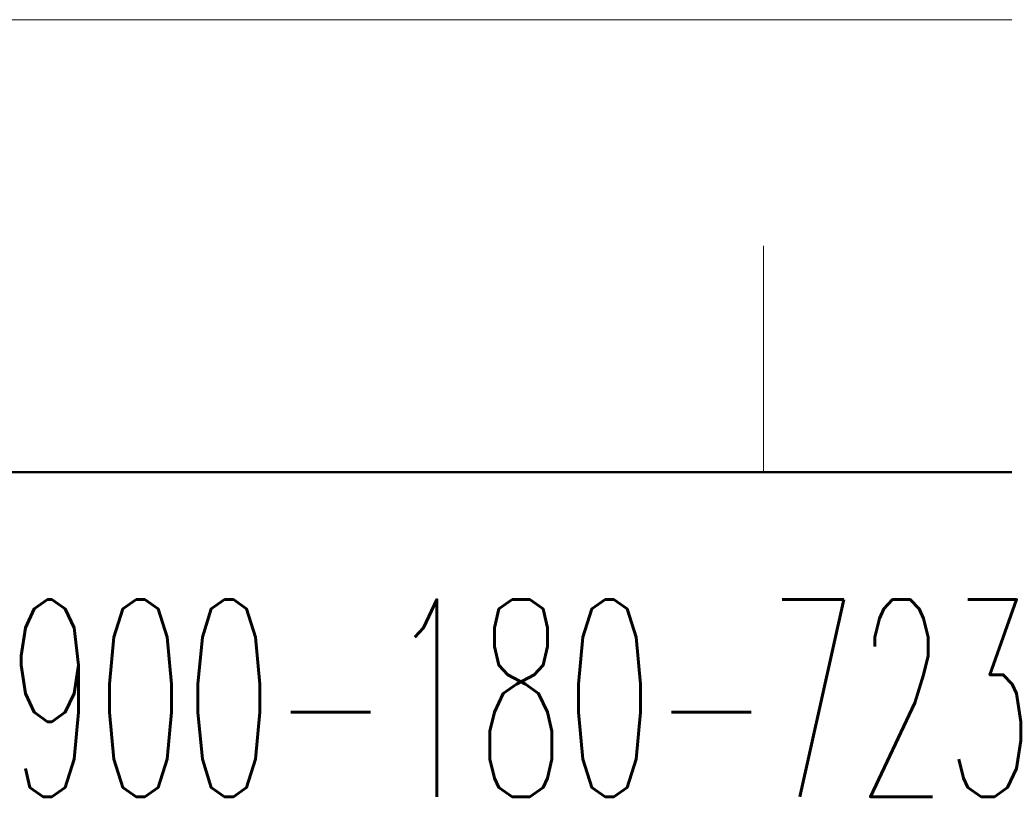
# Model space of a CAD drawing. Header units: millimetres. Extents: x 0 to 594, y 0 to 420.
# Tile 57 of 132: x 62 to 92, y 396 to 420. Entities that reach past the tile are written whole.
import ezdxf

# ---------------------------------------------------------------- set-up
doc = ezdxf.new("R2010")
doc.units = ezdxf.units.MM
doc.header["$LTSCALE"] = 0.257233
doc.layers.add('NoLayerName_001', color=7, linetype='Continuous')
doc.styles.get("Standard").update_dxf_attribs({"font": 'txt', "bigfont": 'extfont2'})

# ---------------------------------------------------------------- blocks, each defined once
blk = doc.blocks.new('JZB_0003')
at = {"layer": 'NoLayerName_001', "color": 3, "lineweight": 13, "insert": (11.99, 2.18), "char_height": 4.36, "attachment_point": 5}
blk.add_mtext('\\A1;\\W0.5410;900-180-723', dxfattribs=at)

msp = doc.modelspace()

# ---------------------------------------------------------------- linework, layer by layer
at = {"layer": 'NoLayerName_001', "color": 7, "linetype": 'Continuous', "lineweight": 13}
msp.add_line((0, 420.0255), (593.9754, 420.0255), dxfattribs=at)
at = {"layer": 'NoLayerName_001', "color": 2, "linetype": 'Continuous', "lineweight": 13}
msp.add_line((84.8536, 412.9543), (84.8536, 405.8832), dxfattribs=at)
at = {"layer": 'NoLayerName_001', "color": 7, "linetype": 'Continuous', "lineweight": 50}
msp.add_line((35.3557, 405.8832), (579.8331, 405.8832), dxfattribs=at)

# ---------------------------------------------------------------- block references
at = {"layer": 'NoLayerName_001', "xscale": 1.414227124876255, "yscale": 1.414227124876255, "zscale": 1.414227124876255}
msp.add_blockref('JZB_0003', (60.8259, 395.729), dxfattribs=at)

doc.saveas('drawing.dxf')
